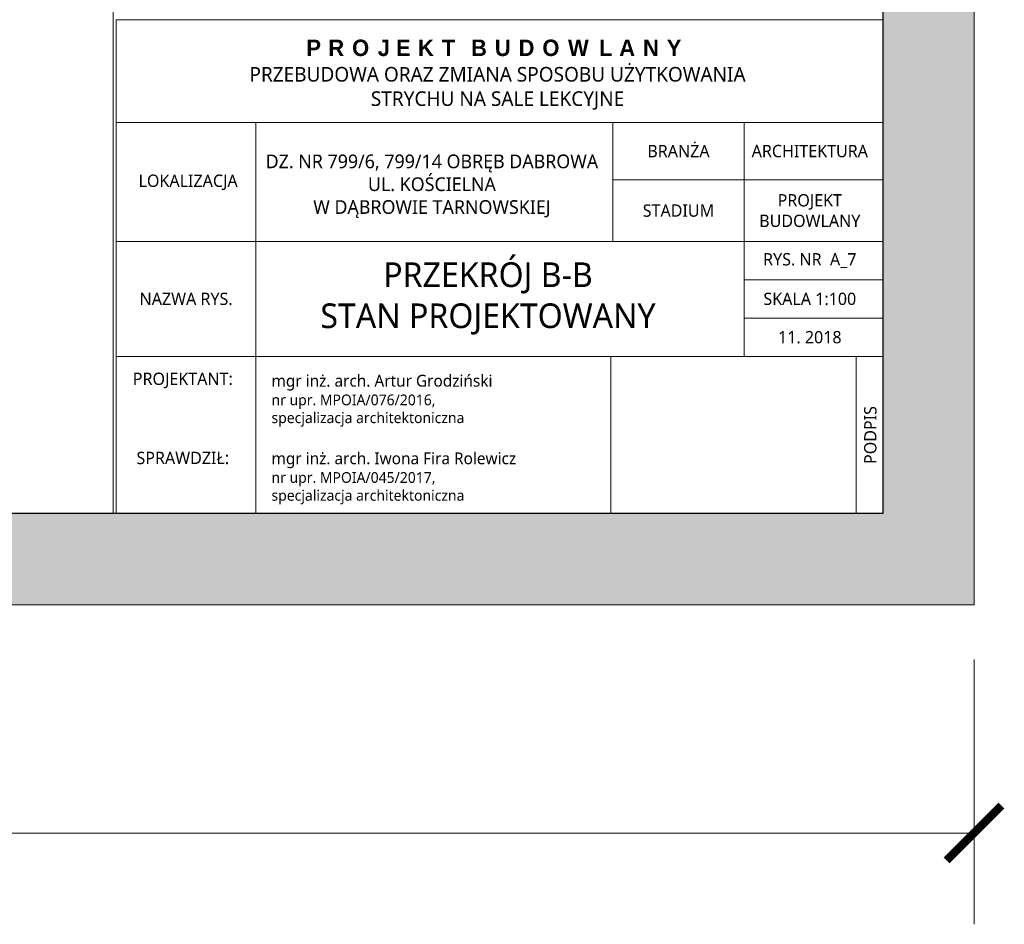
# Model space of a CAD drawing. Header units: millimetres. Extents: x 80301 to 146489, y -78581 to -28273.
# Tile 62 of 135: x 121626 to 122706, y -72567 to -71576. Entities that reach past the tile are written whole.
import ezdxf

# ---------------------------------------------------------------- set-up
doc = ezdxf.new("R2010")
doc.units = ezdxf.units.MM
doc.layers.get('0').update_dxf_attribs({"lineweight": 0})
doc.layers.add('A-opisram.ART', color=250, linetype='Continuous', lineweight=0)
doc.layers.add('opis..KF', color=250, linetype='Continuous', lineweight=15)
doc.layers.add('A-pomocram.ART', color=254, linetype='Continuous', lineweight=0, plot=False)
doc.layers.add('A-wymram.ART', color=10, linetype='Continuous', lineweight=5, plot=False)
doc.layers.add('A-przekrycieram.ART', color=7, linetype='Continuous', lineweight=0, true_color=0xffffff)
doc.styles.add('ARCH', font='segoeuil.ttf')
doc.dimstyles.new('RAMKA', dxfattribs={"dimscale": 20, "dimtxt": 4, "dimasz": 3, "dimexe": 5, "dimexo": 3, "dimgap": 1, "dimtad": 1, "dimdec": 1, "dimlfac": 0.01, "dimtxsty": 'ARCH', "dimblk": 'ARCHTICK', "dimcen": 0, "dimclrd": 256, "dimclre": 256, "dimclrt": 256, "dimadec": 0, "dimazin": 0, "dimtfac": 1, "dimtdec": 1, "dimtofl": 0, "dimtmove": 1, "dimatfit": 3, "dimfxl": 10, "dimfxlon": 1, "dimlwd": 0, "dimlwe": 0, "dimarcsym": 0})

# ---------------------------------------------------------------- blocks, each defined once
blk = doc.blocks.new('_ArchTick')
at = {"color": 0, "linetype": 'ByBlock', "const_width": 0.15}
blk.add_lwpolyline([(-0.5, -0.5), (0.5, 0.5)], dxfattribs=at)
blk = doc.blocks.new('*D1225')
at = {"layer": 'A-wymram.ART', "linetype": 'Continuous', "lineweight": 0, "transparency": 16777216}
for p, q in [((0, -60), (0, -350)), ((6000, -60), (6000, -350)), ((6000, -250), (0, -250))]:
    blk.add_line(p, q, dxfattribs=at)
at = {"layer": 'Defpoints', "color": 0, "transparency": 16777216}
for p in [(0, 0), (6000, 0), (0, -250)]:
    blk.add_point(p, dxfattribs=at)
at = {"layer": 'A-wymram.ART', "lineweight": 0, "transparency": 16777216, "xscale": 60, "yscale": 60, "zscale": 60, "rotation": 180}
blk.add_blockref('_ArchTick', (0, -250), dxfattribs=at)
at = {"layer": 'A-wymram.ART', "lineweight": 0, "transparency": 16777216, "xscale": 60, "yscale": 60, "zscale": 60}
blk.add_blockref('_ArchTick', (6000, -250), dxfattribs=at)
at = {"layer": 'A-wymram.ART', "transparency": 16777216, "insert": (3000, -188.6), "char_height": 80, "attachment_point": 5, "style": 'ARCH'}
blk.add_mtext('60', dxfattribs=at)
blk = doc.blocks.new('*U1557')
at = {"layer": 'A-przekrycieram.ART'}
h = blk.add_hatch(color=256, dxfattribs=at)
h.dxf.hatch_style = 1
h.paths.add_polyline_path([(0, 2970), (6000, 2970), (6000, 0), (0, 0)])
h.paths.add_polyline_path([(200, 2870), (5900, 2870), (5900, 100), (200, 100)], flags=16)
at = {"layer": 'A-opisram.ART'}
blk.add_line((5056.19, 100), (5056.19, 2870), dxfattribs=at)
at = {"layer": 'A-opisram.ART', "lineweight": 30}
blk.add_lwpolyline([(200, 2870), (5900, 2870), (5900, 100), (200, 100)], close=True, dxfattribs=at)
at = {"layer": 'A-pomocram.ART'}
blk.add_lwpolyline([(0, 2970), (6000, 2970), (6000, 0), (0, 0)], close=True, dxfattribs=at)
at = {"layer": 'A-wymram.ART'}
dim = blk.add_linear_dim(base=(0, -250), p1=(6000, 0), p2=(0, 0), dimstyle='RAMKA', dxfattribs=at)
dim.commit()
dim.dimension.update_dxf_attribs({"geometry": '*D1225', "text_midpoint": (3000, -188.63)})

msp = doc.modelspace()

# ---------------------------------------------------------------- linework, layer by layer
at = {"layer": 'opis..KF'}
for points in [[(122572.82, -71575.69), (121732.26, -71575.69), (121732.26, -71688.19), (122572.82, -71688.19)], [(121885.26, -71688.19), (121732.26, -71688.19), (121732.26, -71818.69), (121885.26, -71818.69)], [(121885.26, -71688.19), (122276.76, -71688.19), (122276.76, -71818.69), (121885.26, -71818.69)], [(122276.76, -71688.19), (122420.76, -71688.19), (122420.76, -71751.19), (122276.76, -71751.19)], [(122420.76, -71688.19), (122572.82, -71688.19), (122572.82, -71751.19), (122420.76, -71751.19)], [(122276.76, -71751.19), (122420.76, -71751.19), (122420.76, -71818.69), (122276.76, -71818.69)], [(122420.76, -71751.19), (122572.82, -71751.19), (122572.82, -71818.69), (122420.76, -71818.69)], [(121885.26, -71818.69), (121732.26, -71818.69), (121732.26, -71944.69), (121885.26, -71944.69)], [(122420.76, -71818.69), (121885.26, -71818.69), (121885.26, -71944.69), (122420.76, -71944.69)], [(122420.76, -71818.69), (122572.82, -71818.69), (122572.82, -71860.69), (122420.76, -71860.69)], [(122420.76, -71860.69), (122572.82, -71860.69), (122572.82, -71902.69), (122420.76, -71902.69)], [(122420.76, -71902.69), (122572.82, -71902.69), (122572.82, -71944.69), (122420.76, -71944.69)], [(121885.26, -71944.69), (121732.26, -71944.69), (121732.26, -72116.94), (121885.26, -72116.94)], [(121885.26, -71944.69), (122274.5, -71944.69), (122274.5, -72116.94), (121885.26, -72116.94)], [(122572.82, -71944.69), (122564.76, -71944.69), (122564.76, -71944.69), (122274.5, -71944.69), (122274.5, -72116.94), (122572.82, -72116.94)], [(122543.76, -72116.94), (122543.76, -71944.69), (122572.82, -71944.69), (122572.82, -72116.94)]]:
    msp.add_lwpolyline(points, close=True, dxfattribs=at)

# ---------------------------------------------------------------- block references
msp.add_blockref('*U1557', (116672.82, -72216.94))

# ---------------------------------------------------------------- texts
at = {"layer": 'opis..KF', "style": 'ARCH'}
for s, insert, char_height, width, attachment_point in [('\\A1;{\\fCentury Gothic|b1|i0|c238|p34;\\T1.5;PROJEKT BUDOWLANY\\P\\fSegoe UI Light|b0|i0|c238|p34;\\H0.88889x;\\T1;PRZEBUDOWA ORAZ ZMIANA SPOSOBU UŻYTKOWANIA \\PSTRYCHU NA SALE LEKCYJNE}', (122150.4, -71635.97), 18, 909.6583, 5), ('\\A1;BRANŻA', (122348.76, -71719.69), 13.5, 144, 5), ('\\A1;ARCHITEKTURA', (122492.76, -71719.69), 13.5, 144, 5), ('\\A1;DZ. NR 799/6, 799/14 OBRĘB DABROWA\\PUL. KOŚCIELNA \\PW DĄBROWIE TARNOWSKIEJ', (122078.46, -71758.25), 15, 913.6275, 5), ('\\A1;LOKALIZACJA', (121811.13, -71753.96), 13.5, 152.6692, 5), ('\\A1;PROJEKT BUDOWLANY', (122492.76, -71784.94), 13.5, 144, 5), ('\\A1;STADIUM', (122348.76, -71784.94), 13.5, 144, 5), ('\\A1;PRZEKRÓJ B-B\\PSTAN PROJEKTOWANY', (122139.92, -71881.2), 27, 913.6275, 5), ('\\A1;RYS. NR  A_7', (122492.76, -71839.69), 13.5, 144, 5), ('\\A1;NAZWA RYS.', (121808.92, -71881.69), 13.5, 152.6692, 5), ('\\A1;SKALA 1:100', (122492.76, -71881.69), 13.5, 144, 5), ('\\A1;11. 2018', (122492.76, -71923.69), 13.5, 144, 5), ('\\A1;PROJEKTANT:', (121805.34, -71970.98), 13.5, 152.6692, 5), ('{\\H1.10127x;mgr inż. arch. Artur Grodziński\\P}nr upr. MPOIA/076/2016, \\Pspecjalizacja architektoniczna', (121902.56, -71993.27), 11.7464, 411.1239, 4), ('\\A1;SPRAWDZIŁ:', (121805.34, -72056.03), 13.5, 152.6692, 5), ('{\\H1.10127x;mgr inż. arch. Iwona Fira Rolewicz \\P}nr upr. MPOIA/045/2017, \\Pspecjalizacja architektoniczna', (121902.56, -72078.31), 11.7464, 411.1239, 4)]:
    msp.add_mtext(s, dxfattribs=dict(at, insert=insert, char_height=char_height, width=width, attachment_point=attachment_point))
at = {"layer": 'opis..KF', "insert": (122559.18, -72030.81), "char_height": 13.5, "width": 172.25, "attachment_point": 5, "rotation": 90, "style": 'ARCH'}
msp.add_mtext('\\A1;PODPIS', dxfattribs=at)

doc.saveas('drawing.dxf')
